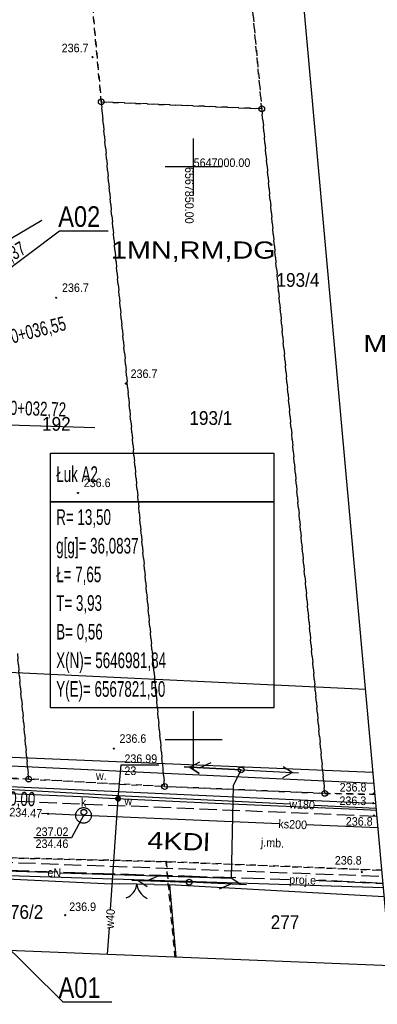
# Model space of a CAD drawing. Extents: x 6567718 to 6567944, y 5646923 to 5647067.
# Tile 16 of 18: x 6567835 to 6567866, y 5646927 to 5647013. Entities that reach past the tile are written whole.
import ezdxf
from ezdxf import colors
from ezdxf.entities.mleader import LeaderData, LeaderLine
from ezdxf.enums import TextEntityAlignment as Align
from ezdxf.math import Vec2, Vec3

# ---------------------------------------------------------------- set-up
doc = ezdxf.new("R2010")
doc.units = 0
doc.header["$MEASUREMENT"] = 0
for name, pattern in [('DGN_STYLE_2191', [1, -0.25, 0.5, -0.25]), ('DGN_STYLE_9021', [7.5, 3.75, 3.75]), ('KTJZ01_05', [2, 1.5, -0.5]), ('PZAG_03_05', [9, 4.5, 4.5]), ('SUPE_P_01_05', [2.5, 2, -0.5])]:
    doc.linetypes.add(name, pattern=pattern)
doc.layers.get('0').update_dxf_attribs({"linetype": 'CONTINUOUS'})
for name, color, linetype in [('BDOT1', 7, 'CONTINUOUS'), ('EWID', 7, 'CONTINUOUS'), ('GESUT1', 7, 'CONTINUOUS'), ('GESUT2', 7, 'CONTINUOUS'), ('IA_opis', 7, 'CONTINUOUS'), ('PZAG', 7, 'CONTINUOUS'), ('REDAKCJA1', 7, 'CONTINUOUS'), ('TT_OpisLukiKlotki', 7, 'CONTINUOUS'), ('TT_OpisPik', 7, 'CONTINUOUS')]:
    doc.layers.add(name, color=color, linetype=linetype)
doc.styles.add('IA_500', font='ARIALN.TTF', dxfattribs={"height": 1})
doc.styles.get("Standard").update_dxf_attribs({"font": 'GOTHIC.TTF'})
doc.styles.add('STYLE-GEO_140', font='geo_140.shx', dxfattribs={"bigfont": 'geo_140big.shx'})
doc.styles.add('STYLE-SWISSNRW_1250', font='SWISSNRW_1250.shx')

# ---------------------------------------------------------------- blocks, each defined once
blk = doc.blocks.new('K100')
at = {"layer": 'REDAKCJA1', "color": 7, "linetype": 'Continuous'}
for p, q in [((0, -50), (0, 50)), ((50, 0), (-50, 0))]:
    blk.add_line(p, q, dxfattribs=at)
blk = doc.blocks.new('KTOK02_2')
at = {"layer": 'BDOT1', "color": 7, "linetype": 'Continuous'}
for centre, radius, start, end in [((-5.06, -0.56), 5.1, 6.3349, 66.4776), ((5.08, -0.55), 5.09, 113.4581, 173.7305)]:
    blk.add_arc(centre, radius, start, end, dxfattribs=at)
blk = doc.blocks.new('DWG_H0_11')
at = {"layer": 'BDOT1', "linetype": 'Continuous'}
blk.add_hatch(color=7, dxfattribs=at).paths.add_polyline_path([(0.09, 0, 1), (-0.09, 0, 1)], flags=16)
at = {"layer": 'BDOT1', "color": 7, "linetype": 'Continuous'}
blk.add_lwpolyline([(0.09, 0, 1), (-0.09, 0, 1)], format="xyb", close=True, dxfattribs=at)
blk = doc.blocks.new('RTPW01_1')
at = {"layer": 'BDOT1', "color": 7, "linetype": 'Continuous'}
blk.add_circle((0, 0), 0.09, dxfattribs=at)
blk.add_blockref('DWG_H0_11', (0, 0), dxfattribs=at)
blk = doc.blocks.new('801_5')
at = {"layer": 'BDOT1', "linetype": 'Continuous'}
h = blk.add_hatch(color=7, dxfattribs=at)
edge = h.paths.add_edge_path()
edge.add_arc((-0.002, -0.004), 0.045, 0, 360)
at = {"layer": 'BDOT1', "color": 7, "linetype": 'Continuous'}
blk.add_circle((-0.002, -0.004), 0.045, dxfattribs=at)
blk = doc.blocks.new('SUSM04_1')
at = {"layer": 'GESUT1', "color": 235, "linetype": 'Continuous'}
blk.add_circle((0, 0), 0.5, dxfattribs=at)
blk = doc.blocks.new('SUPT01_2')
at = {"layer": 'GESUT1', "color": 30, "linetype": 'Continuous'}
for p, q in [((-0.01, 4), (-1.01, 2.3)), ((-0.01, 5), (-0.01, -5)), ((-0.01, 2.3), (0.99, 0.3))]:
    blk.add_line(p, q, dxfattribs=at)
blk = doc.blocks.new('SUPT00_2')
at = {"layer": 'GESUT1', "color": 30, "linetype": 'Continuous', "rotation": 270}
blk.add_blockref('SUPT01_2', (5, -0.01), dxfattribs=at)
blk = doc.blocks.new('SUPT01_1')
at = {"layer": 'GESUT1', "color": 30, "linetype": 'Continuous'}
for p, q in [((-0.01, 4), (-1.01, 2.3)), ((-0.01, 5), (-0.01, -5)), ((-0.01, 2.3), (0.99, 0.3))]:
    blk.add_line(p, q, dxfattribs=at)
blk = doc.blocks.new('SUPT00_1')
at = {"layer": 'GESUT1', "color": 30, "linetype": 'Continuous', "rotation": 270}
blk.add_blockref('SUPT01_1', (5, -0.01), dxfattribs=at)
blk = doc.blocks.new('SUPE04_8')
at = {"layer": 'GESUT1', "color": 230, "linetype": 'Continuous'}
for p, q in [((-1, 2.29), (0, 3.99)), ((0, -5.01), (0, 4.99)), ((0, 3.99), (1, 2.29))]:
    blk.add_line(p, q, dxfattribs=at)
blk = doc.blocks.new('SUPE00_8')
at = {"layer": 'GESUT1', "color": 230, "linetype": 'Continuous', "rotation": 270}
blk.add_blockref('SUPE04_8', (5.01, 0), dxfattribs=at)
blk = doc.blocks.new('SUPT01_7')
at = {"layer": 'GESUT1', "color": 30, "linetype": 'Continuous'}
for p, q in [((0, 3.99), (-1, 2.29)), ((0, 4.99), (0, -5.01)), ((0, 2.29), (1, 0.29))]:
    blk.add_line(p, q, dxfattribs=at)
blk = doc.blocks.new('SUPT00_7')
at = {"layer": 'GESUT1', "color": 30, "linetype": 'Continuous', "rotation": 270}
blk.add_blockref('SUPT01_7', (5.01, 0), dxfattribs=at)
blk = doc.blocks.new('SUPE04_9')
at = {"layer": 'GESUT1', "color": 230, "linetype": 'Continuous'}
for p, q in [((-1, 2.29), (0, 3.99)), ((0, -5.01), (0, 4.99)), ((0, 3.99), (1, 2.29))]:
    blk.add_line(p, q, dxfattribs=at)
blk = doc.blocks.new('SUPE00_9')
at = {"layer": 'GESUT1', "color": 230, "linetype": 'Continuous', "rotation": 270}
blk.add_blockref('SUPE04_9', (5.01, 0), dxfattribs=at)
blk = doc.blocks.new('SUUS22_1')
at = {"layer": 'GESUT1', "color": 202, "linetype": 'Continuous'}
blk.add_circle((0, 0), 0.5, dxfattribs=at)
blk = doc.blocks.new('DWG_H0_22')
at = {"layer": 'GESUT1', "linetype": 'Continuous'}
blk.add_hatch(color=202, dxfattribs=at).paths.add_polyline_path([(0.4, 0, 1), (-0.4, 0, 1)], flags=16)
at = {"layer": 'GESUT1', "color": 202, "linetype": 'Continuous'}
blk.add_lwpolyline([(0.4, 0, 1), (-0.4, 0, 1)], format="xyb", close=True, dxfattribs=at)
blk = doc.blocks.new('SUUS25_7')
at = {"layer": 'GESUT1', "color": 202, "linetype": 'Continuous'}
blk.add_circle((0, 0), 0.4, dxfattribs=at)
blk.add_blockref('DWG_H0_22', (0, 0), dxfattribs=at)
blk = doc.blocks.new('DWG_H0_27')
at = {"layer": 'GESUT1', "linetype": 'Continuous'}
blk.add_hatch(color=44, dxfattribs=at).paths.add_polyline_path([(-0.09, 0, 1), (0.09, 0, 1)], flags=16)
at = {"layer": 'GESUT1', "color": 44, "linetype": 'Continuous'}
blk.add_lwpolyline([(-0.09, 0, 1), (0.09, 0, 1)], format="xyb", close=True, dxfattribs=at)
blk = doc.blocks.new('SUPS00_1')
at = {"layer": 'GESUT1', "color": 44, "linetype": 'Continuous'}
blk.add_circle((0, 0), 0.09, dxfattribs=at)
blk.add_blockref('DWG_H0_27', (0, 0), dxfattribs=at)
blk = doc.blocks.new('DWG_H0_28')
at = {"layer": 'GESUT1', "linetype": 'Continuous'}
blk.add_hatch(color=5, dxfattribs=at).paths.add_polyline_path([(0.08, -0.01, 1), (-0.1, -0.01, 1)], flags=16)
at = {"layer": 'GESUT1', "color": 5, "linetype": 'Continuous'}
blk.add_lwpolyline([(0.08, -0.01, 1), (-0.1, -0.01, 1)], format="xyb", close=True, dxfattribs=at)
blk = doc.blocks.new('SUPS02_1')
at = {"layer": 'GESUT1', "color": 5, "linetype": 'Continuous'}
blk.add_circle((-0.01, -0.01), 0.09, dxfattribs=at)
blk.add_blockref('DWG_H0_28', (0, 0), dxfattribs=at)
blk = doc.blocks.new('EGBP04_1')
at = {"layer": 'EWID', "color": 92, "linetype": 'Continuous'}
blk.add_circle((0, 0), 0.5, dxfattribs=at)
blk = doc.blocks.new('Y0_18R')
at = {"layer": 'EWID', "linetype": 'Continuous'}
h = blk.add_hatch(color=7, dxfattribs=at)
edge = h.paths.add_edge_path()
edge.add_arc((0, 0), 0.09, 0, 360)
at = {"layer": 'EWID', "color": 92, "linetype": 'Continuous'}
blk.add_circle((0, 0), 0.09, dxfattribs=at)
blk = doc.blocks.new('_Small')
at = {"color": 0, "linetype": 'ByBlock', "lineweight": -2}
blk.add_circle((0, 0), 0.25, dxfattribs=at)

msp = doc.modelspace()

# ---------------------------------------------------------------- linework, layer by layer
at = {"layer": 'BDOT1', "color": 7, "linetype": 'Continuous'}
for points in [[(6567865.747, 5646946.205), (6567823.67, 5646948.21), (6567823.75, 5646946.4), (6567865.69, 5646944.47), (6567865.904, 5646944.456)], [(6567846.541, 5646937.392), (6567843.551, 5646937.446)]]:
    msp.add_lwpolyline(points, dxfattribs=at)
at = {"layer": 'BDOT1', "color": 7, "linetype": 'KTJZ01_05'}
for points in [[(6567866.01, 5646943.32), (6567823.76, 5646945.06), (6567817.84, 5646945.22), (6567791.87, 5646946.65), (6567790.24, 5646946.69), (6567776.22, 5646946.95)], [(6567776.45, 5646941.74), (6567806.71, 5646940.32), (6567866.48, 5646938.1)]]:
    msp.add_lwpolyline(points, dxfattribs=at)
at = {"layer": 'BDOT1', "color": 7, "linetype": 'DGN_STYLE_9021'}
for points in [[(6567828.73, 5646938.1), (6567842.22, 5646937.47), (6567843.551, 5646937.446)], [(6567846.541, 5646937.392), (6567847.88, 5646937.34), (6567848.435, 5646931.052)], [(6567866.64, 5646936.31), (6567847.88, 5646937.34)]]:
    msp.add_lwpolyline(points, dxfattribs=at)
at = {"layer": 'EWID', "color": 92, "linetype": 'DGN_STYLE_2191'}
for p, q in [((6567839.32, 5647033.86), (6567841.93, 5647005.68)), ((6567841.93, 5647005.68), (6567839.32, 5647033.856)), ((6567855.95, 5647005.08), (6567853.27, 5647034.09)), ((6567853.27, 5647034.09), (6567855.95, 5647005.08)), ((6567847.46, 5646945.93), (6567841.93, 5647005.68)), ((6567841.93, 5647005.68), (6567855.95, 5647005.08)), ((6567855.95, 5647005.08), (6567841.93, 5647005.68)), ((6567841.93, 5647005.68), (6567847.46, 5646945.93)), ((6567855.95, 5647005.08), (6567861.45, 5646945.33)), ((6567861.45, 5646945.33), (6567855.95, 5647005.08)), ((6567834.602, 5646957.54), (6567835.59, 5646946.58)), ((6567835.59, 5646946.58), (6567834.602, 5646957.54)), ((6567823.25, 5646947.076), (6567835.59, 5646946.58)), ((6567835.59, 5646946.58), (6567823.25, 5646947.076)), ((6567835.59, 5646946.58), (6567847.46, 5646945.93)), ((6567847.46, 5646945.93), (6567835.59, 5646946.58)), ((6567847.46, 5646945.93), (6567861.45, 5646945.33)), ((6567861.45, 5646945.33), (6567847.46, 5646945.93)), ((6567861.45, 5646945.33), (6567865.83, 5646945.24)), ((6567865.834, 5646945.239), (6567861.45, 5646945.33)), ((6567847.6, 5646939.37), (6567823.7, 5646939.95)), ((6567823.7, 5646939.95), (6567847.6, 5646939.37)), ((6567848.37, 5646931.05), (6567847.6, 5646939.37)), ((6567847.6, 5646939.37), (6567848.37, 5646931.05)), ((6567866.43, 5646938.62), (6567847.6, 5646939.37)), ((6567847.6, 5646939.37), (6567866.43, 5646938.62))]:
    msp.add_line(p, q, dxfattribs=at)
at = {"layer": 'GESUT1', "color": 202, "linetype": 'Continuous'}
msp.add_lwpolyline([(6567843.4, 5646944.87), (6567843.67, 5646947.83), (6567846.97, 5646947.83)], dxfattribs=at)
at = {"layer": 'GESUT1', "color": 230, "linetype": 'Continuous'}
for points in [[(6567838.37, 5646938.41), (6567853.3, 5646937.93), (6567853.49, 5646946.03), (6567854.15, 5646947.38)], [(6567824.49, 5646938.25), (6567824.48, 5646938.85), (6567837.27, 5646938.44)]]:
    msp.add_lwpolyline(points, dxfattribs=at)
at = {"layer": 'GESUT1', "color": 5, "linetype": 'Continuous'}
for points in [[(6567806.087, 5646946.592), (6567808.63, 5646946.46), (6567814.8, 5646946.114), (6567814.87, 5646946.11), (6567826.41, 5646945.68), (6567827.68, 5646945.57), (6567840.8, 5646945.04), (6567842.03, 5646944.93), (6567851.89, 5646944.48), (6567864.28, 5646943.95), (6567865.957, 5646943.868)], [(6567828.86, 5646945.95), (6567829.18, 5646945.96), (6567843.41, 5646945.14), (6567858.42, 5646944.41)], [(6567842.749, 5646935.182), (6567843.4, 5646944.87), (6567843.41, 5646945.14)], [(6567860.53, 5646944.31), (6567865.94, 5646944.05)], [(6567842.488, 5646931.291), (6567842.642, 5646933.585)]]:
    msp.add_lwpolyline(points, dxfattribs=at)
at = {"layer": 'GESUT1', "color": 44, "linetype": 'Continuous'}
for points in [[(6567857.49, 5646942.68), (6567840.38, 5646943.41), (6567836.7, 5646943.58)], [(6567840.38, 5646943.41), (6567839.33, 5646941.46), (6567836.04, 5646941.46)], [(6567866.1, 5646942.32), (6567859.81, 5646942.59)]]:
    msp.add_lwpolyline(points, dxfattribs=at)
msp.add_lwpolyline([(6567839.7, 5646943.35), (6567839.7, 5646943.41), (6567839.7, 5646943.47), (6567839.71, 5646943.53), (6567839.72, 5646943.59), (6567839.74, 5646943.64), (6567839.76, 5646943.7), (6567839.79, 5646943.75), (6567839.82, 5646943.8), (6567839.86, 5646943.85), (6567839.9, 5646943.89), (6567839.94, 5646943.93), (6567839.99, 5646943.97), (6567840.04, 5646944), (6567840.09, 5646944.03), (6567840.15, 5646944.05), (6567840.2, 5646944.07), (6567840.26, 5646944.08), (6567840.32, 5646944.09), (6567840.38, 5646944.09), (6567840.44, 5646944.09), (6567840.5, 5646944.08), (6567840.56, 5646944.07), (6567840.61, 5646944.05), (6567840.67, 5646944.03), (6567840.72, 5646944), (6567840.77, 5646943.97), (6567840.82, 5646943.93), (6567840.86, 5646943.89), (6567840.9, 5646943.85), (6567840.94, 5646943.8), (6567840.97, 5646943.75), (6567841, 5646943.7), (6567841.02, 5646943.64), (6567841.04, 5646943.59), (6567841.05, 5646943.53), (6567841.06, 5646943.47), (6567841.06, 5646943.41), (6567841.06, 5646943.35), (6567841.05, 5646943.29), (6567841.04, 5646943.23), (6567841.02, 5646943.18), (6567841, 5646943.12), (6567840.97, 5646943.07), (6567840.94, 5646943.02), (6567840.9, 5646942.97), (6567840.86, 5646942.93), (6567840.82, 5646942.89), (6567840.77, 5646942.85), (6567840.72, 5646942.82), (6567840.67, 5646942.79), (6567840.61, 5646942.77), (6567840.56, 5646942.75), (6567840.5, 5646942.74), (6567840.44, 5646942.73), (6567840.38, 5646942.73), (6567840.32, 5646942.73), (6567840.26, 5646942.74), (6567840.2, 5646942.75), (6567840.15, 5646942.77), (6567840.09, 5646942.79), (6567840.04, 5646942.82), (6567839.99, 5646942.85), (6567839.94, 5646942.89), (6567839.9, 5646942.93), (6567839.86, 5646942.97), (6567839.82, 5646943.02), (6567839.79, 5646943.07), (6567839.76, 5646943.12), (6567839.74, 5646943.18), (6567839.72, 5646943.23), (6567839.71, 5646943.29)], close=True, dxfattribs=at)
at = {"layer": 'GESUT2', "color": 230, "linetype": 'SUPE_P_01_05'}
for points in [[(6567746.147, 5646948.866), (6567743.906, 5646948.972), (6567768.211, 5646947.829), (6567784.029, 5646947.086), (6567783.943, 5646940.913), (6567806.461, 5646939.771), (6567821.151, 5646939.027), (6567827.342, 5646938.827), (6567821.151, 5646939.027), (6567849.186, 5646938.121), (6567858.362, 5646937.824)], [(6567860.671, 5646937.749), (6567860.93, 5646937.741), (6567866.533, 5646937.479)], [(6567866.533, 5646937.479), (6567860.93, 5646937.741), (6567866.533, 5646937.479)]]:
    msp.add_lwpolyline(points, dxfattribs=at)
at = {"layer": 'PZAG', "color": 191, "linetype": 'PZAG_03_05'}
msp.add_line((6567833.25, 5646955.94), (6567865, 5646954.44), dxfattribs=at)
at = {"layer": 'PZAG', "color": 53, "linetype": 'Continuous'}
for points in [[(6567732.08, 5646952.75), (6567865.66, 5646947.19)], [(6567733.08, 5646941.4), (6567866.56, 5646937.13)]]:
    msp.add_lwpolyline(points, dxfattribs=at)
at = {"layer": 'REDAKCJA1', "color": 133, "linetype": 'Continuous'}
msp.add_lwpolyline([(6567725.089, 5647031.92), (6567733.591, 5646935.664), (6567867.179, 5646930.3), (6567857.819, 5647034.168)], close=True, dxfattribs=at)
at = {"layer": 'TT_OpisLukiKlotki', "color": 7}
for p, q in [((6567837.493, 5646975.032), (6567856.993, 5646975.032)), ((6567837.493, 5646970.782), (6567837.493, 5646975.032)), ((6567856.993, 5646975.032), (6567856.993, 5646970.782)), ((6567837.493, 5646970.782), (6567856.993, 5646970.782)), ((6567837.493, 5646952.782), (6567837.493, 5646970.782)), ((6567856.993, 5646970.782), (6567837.493, 5646970.782)), ((6567856.993, 5646970.782), (6567856.993, 5646952.782)), ((6567856.993, 5646952.782), (6567837.493, 5646952.782))]:
    msp.add_line(p, q, dxfattribs=at)
at = {"layer": 'TT_OpisPik', "color": 1}
for p, q in [((6567819.502, 5646985.226), (6567836.738, 5646995.372)), ((6567821.367, 5646977.911), (6567841.356, 5646977.252))]:
    msp.add_line(p, q, dxfattribs=at)

# ---------------------------------------------------------------- block references
at = {"layer": 'BDOT1', "color": 7, "linetype": 'Continuous', "xscale": 0.5, "yscale": 0.5, "zscale": 0.5}
for p in [(6567841.16, 5647009.58), (6567844.09, 5646981.1), (6567865.75, 5646945.31), (6567865.69, 5646944.47), (6567865.73, 5646943.41), (6567864.69, 5646938.45), (6567838.77, 5646934.7)]:
    msp.add_blockref('RTPW01_1', p, dxfattribs=at)
at = {"layer": 'BDOT1', "color": 7, "linetype": 'Continuous'}
for p in [(6567838, 5646988.59), (6567839.9, 5646971.56), (6567843.02, 5646949.24)]:
    msp.add_blockref('801_5', p, dxfattribs=at)
at = {"layer": 'BDOT1', "color": 7, "linetype": 'Continuous', "xscale": 0.3000004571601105, "yscale": 0.3000004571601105, "zscale": 0.3000004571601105, "rotation": 178.9656324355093}
msp.add_blockref('KTOK02_2', (6567845.05, 5646937.42), dxfattribs=at)
at = {"layer": 'EWID', "color": 92, "linetype": 'Continuous', "xscale": 0.5, "yscale": 0.5, "zscale": 0.5}
for name, p in [('EGBP04_1', (6567841.93, 5647005.68)), ('EGBP04_1', (6567855.95, 5647005.08)), ('EGBP04_1', (6567835.59, 5646946.58)), ('EGBP04_1', (6567847.46, 5646945.93)), ('EGBP04_1', (6567861.45, 5646945.33)), ('Y0_18R', (6567847.6, 5646939.37))]:
    msp.add_blockref(name, p, dxfattribs=at)
at = {"layer": 'GESUT1', "color": 30, "linetype": 'Continuous'}
for name, p, xscale, yscale, zscale, rotation in [('SUPT00_7', (6567854.15, 5646947.38), 0.5000022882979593, 0.5000022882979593, 0.5000022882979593, 176.9965517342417), ('SUPT00_2', (6567849.61, 5646937.58), 0.500000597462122, 0.500000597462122, 0.500000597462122, 177.8997790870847), ('SUPT00_1', (6567849.61, 5646937.58), 0.500000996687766, 0.500000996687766, 0.500000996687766, 357.4997849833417)]:
    msp.add_blockref(name, p, dxfattribs=dict(at, xscale=xscale, yscale=yscale, zscale=zscale, rotation=rotation))
at = {"layer": 'GESUT1', "color": 230, "linetype": 'Continuous', "xscale": 0.5000008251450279, "yscale": 0.5000008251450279, "zscale": 0.5000008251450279}
for name, rotation in [('SUPE00_9', 176.9997489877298), ('SUPE00_8', 356.9997489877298)]:
    msp.add_blockref(name, (6567854.15, 5646947.38), dxfattribs=dict(at, rotation=rotation))
at = {"layer": 'GESUT1', "color": 235, "linetype": 'Continuous', "xscale": 0.5, "yscale": 0.5, "zscale": 0.5}
for p in [(6567854.15, 5646947.38), (6567849.61, 5646937.58)]:
    msp.add_blockref('SUSM04_1', p, dxfattribs=at)
at = {"layer": 'GESUT1', "color": 202, "linetype": 'Continuous', "xscale": 0.5, "yscale": 0.5, "zscale": 0.5}
for name, p in [('SUUS25_7', (6567843.4, 5646944.87)), ('SUUS22_1', (6567840.41, 5646943.68))]:
    msp.add_blockref(name, p, dxfattribs=at)
at = {"layer": 'GESUT1', "color": 5, "linetype": 'Continuous', "xscale": 0.5, "yscale": 0.5, "zscale": 0.5}
msp.add_blockref('SUPS02_1', (6567843.4, 5646944.87), dxfattribs=at)
at = {"layer": 'GESUT1', "color": 44, "linetype": 'Continuous', "xscale": 0.5, "yscale": 0.5, "zscale": 0.5}
for p in [(6567837.28, 5646943.55), (6567840.38, 5646943.41)]:
    msp.add_blockref('SUPS00_1', p, dxfattribs=at)
at = {"layer": 'REDAKCJA1', "color": 7, "linetype": 'Continuous', "xscale": 0.04999813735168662, "yscale": 0.04999813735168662, "zscale": 0.04999813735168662}
for p in [(6567850, 5647000), (6567850, 5646950)]:
    msp.add_blockref('K100', p, dxfattribs=at)

# ---------------------------------------------------------------- texts
at = {"layer": 'BDOT1', "color": 7, "linetype": 'Continuous', "style": 'STYLE-GEO_140', "width": 0.93328}
for s, p in [('236.7', (6567839.643, 5647010.385)), ('236.7', (6567845.663, 5646981.955)), ('w.', (6567841.934, 5646946.865)), ('236.8', (6567863.921, 5646945.865)), ('236.3', (6567863.904, 5646944.685)), ('236.8', (6567864.461, 5646942.885)), ('236.8', (6567863.501, 5646939.485)), ('236.9', (6567840.304, 5646935.435))]:
    msp.add_text(s, height=0.75, dxfattribs=at).set_placement(p, align=Align.MIDDLE_CENTER)
at = {"layer": 'BDOT1', "color": 7, "linetype": 'Continuous', "style": 'STYLE-GEO_140', "width": 0.93336}
for s, p in [('236.7', (6567838.5, 5646989.09)), ('236.6', (6567840.4, 5646972.06)), ('236.6', (6567843.52, 5646949.74))]:
    msp.add_text(s, height=0.75, dxfattribs=at).set_placement(p)
at = {"layer": 'BDOT1', "color": 7, "linetype": 'Continuous', "style": 'STYLE-GEO_140', "width": 0.93328}
msp.add_text('j.mb.', height=0.75, rotation=357.69665, dxfattribs=at).set_placement((6567856.889, 5646941.015), align=Align.MIDDLE_CENTER)
at = {"layer": 'EWID', "color": 92, "linetype": 'Continuous', "style": 'STYLE-GEO_140', "width": 0.9333}
for s, p in [('193/4', (6567859.108, 5646990.14)), ('193/1', (6567851.502, 5646978.09)), ('192', (6567838.009, 5646977.58)), ('276/2', (6567834.992, 5646934.98)), ('277', (6567857.978, 5646934.09))]:
    msp.add_text(s, height=1.2, dxfattribs=at).set_placement(p, align=Align.MIDDLE_CENTER)
at = {"layer": 'GESUT1', "color": 5, "linetype": 'Continuous', "style": 'STYLE-GEO_140', "width": 0.93336}
for s, p in [('236.99', (6567843.95, 5646947.98)), ('23', (6567843.95, 5646946.93))]:
    msp.add_text(s, height=0.75, dxfattribs=at).set_placement(p)
at = {"layer": 'GESUT1', "color": 250, "linetype": 'Continuous', "style": 'STYLE-GEO_140', "width": 0.93328}
for s, p in [('k', (6567840.383, 5646944.555)), ('w', (6567844.286, 5646944.665))]:
    msp.add_text(s, height=0.75, dxfattribs=at).set_placement(p, align=Align.MIDDLE_CENTER)
at = {"layer": 'GESUT1', "color": 5, "linetype": 'Continuous', "style": 'STYLE-GEO_140', "width": 0.93328}
for s, rotation, p in [('w180', 357.20788, (6567859.473, 5646944.353)), ('w40', 86.15849, (6567842.699, 5646934.384))]:
    msp.add_text(s, height=0.75, rotation=rotation, dxfattribs=at).set_placement(p, align=Align.MIDDLE_CENTER)
at = {"layer": 'GESUT1', "color": 44, "linetype": 'Continuous', "style": 'STYLE-GEO_140', "width": 0.93328}
for s, rotation, p in [('234.47', 357.34686, (6567835.33, 5646943.641)), ('ks200', 357.57042, (6567858.652, 5646942.625))]:
    msp.add_text(s, height=0.75, rotation=rotation, dxfattribs=at).set_placement(p, align=Align.MIDDLE_CENTER)
at = {"layer": 'GESUT1', "color": 44, "linetype": 'Continuous', "style": 'STYLE-GEO_140', "width": 0.93336}
for s, p in [('237.02', (6567839.062, 5646941.61)), ('234.46', (6567839.055, 5646940.56))]:
    msp.add_text(s, height=0.75, dxfattribs=at).set_placement(p, align=Align.RIGHT)
at = {"layer": 'GESUT1', "color": 230, "linetype": 'Continuous', "style": 'STYLE-GEO_140', "width": 0.93328}
msp.add_text('eN', height=0.75, rotation=358.17161, dxfattribs=at).set_placement((6567837.825, 5646938.417), align=Align.MIDDLE_CENTER)
at = {"layer": 'GESUT2', "color": 230, "linetype": 'Continuous', "style": 'STYLE-GEO_140', "width": 0.93328}
msp.add_text('proj.e', height=0.75, rotation=358.14841, dxfattribs=at).set_placement((6567859.519, 5646937.777), align=Align.MIDDLE_CENTER)
at = {"layer": 'PZAG', "color": 191, "linetype": 'Continuous', "style": 'STYLE-SWISSNRW_1250', "width": 1.2}
msp.add_text('1MN,RM,DG', height=1.5, dxfattribs=at).set_placement((6567849.967, 5646992.75), align=Align.MIDDLE_CENTER)
msp.add_text('4KDl', height=1.5, rotation=357.87423, dxfattribs=at).set_placement((6567848.657, 5646940.404), align=Align.CENTER)
at = {"layer": 'REDAKCJA1', "color": 7, "linetype": 'Continuous', "style": 'STYLE-GEO_140', "width": 0.93336}
msp.add_text('5647000.00', height=0.75, dxfattribs=at).set_placement((6567850, 5647000))
msp.add_text('6567850.00', height=0.75, rotation=270, dxfattribs=at).set_placement((6567850, 5647000), align=Align.TOP_LEFT)
at = {"layer": 'REDAKCJA1', "color": 191, "linetype": 'Continuous', "style": 'STYLE-SWISSNRW_1250', "width": 1.2}
msp.add_text('MN,RM,DG', height=1.5, dxfattribs=at).set_placement((6567871.309, 5646984.59), align=Align.MIDDLE_CENTER)
at = {"layer": 'TT_OpisLukiKlotki', "color": 7, "width": 0.64}
for s, height, p in [('Łuk A2  ', 1.3672, (6567837.993, 5646972.509)), ('R= 13,50', 1.3672, (6567837.993, 5646968.759)), ('g[g]= 36,0837', 1.36719, (6567837.993, 5646966.259)), ('Ł= 7,65', 1.3672, (6567837.993, 5646963.759)), ('T= 3,93', 1.3672, (6567837.993, 5646961.259)), ('B= 0,56', 1.3672, (6567837.993, 5646958.759)), ('X(N)= 5646981,84', 1.36719, (6567837.993, 5646956.259)), ('Y(E)= 6567821,50', 1.36719, (6567837.993, 5646953.759))]:
    msp.add_text(s, height=height, dxfattribs=at).set_placement(p)
at = {"layer": 'TT_OpisPik', "color": 1, "width": 0.711111}
for s, height, rotation, p in [('KLK 0+040,37', 1.23047, 390.48346, (6567829.044, 5646988.73)), ('SLK 0+036,55', 1.23047, 374.29883, (6567831.732, 5646983.962)), ('PLK 0+032,72', 1.23047, 358.11423, (6567831.39, 5646978.46)), ('0+000,00', 1.2305, 358.06116, (6567831.238, 5646944.367))]:
    msp.add_text(s, height=height, rotation=rotation, dxfattribs=at).set_placement(p)

# ---------------------------------------------------------------- leaders
at = {"layer": 'IA_opis'}
ml = msp.add_multileader_mtext('Standard', dxfattribs=at)
ml.set_content('\\pxsm1,qr;A02', color=256, style='IA_500')
ml.set_leader_properties()
ml.set_arrow_properties(name='SMALL')
ml.build(insert=Vec2(0, 0))
ml.multileader.update_dxf_attribs({"has_dogleg": 0, "text_left_attachment_type": 6, "text_right_attachment_type": 6, "text_top_attachment_type": 0, "text_bottom_attachment_type": 0, "arrow_head_size": 1.4})
ctx = ml.context
ctx.base_point, ctx.char_height, ctx.arrow_head_size, ctx.landing_gap_size, ctx.plane_origin = Vec3(6567838.28, 5646994.414), 1.8, 1.4, 0, Vec3(6567832.158, 5646985.485)
ctx.left_attachment, ctx.right_attachment, ctx.text_align_type = 6, 6, 2
notes = []
notes.append((ctx, [(0, (1, 1, 0), (6567830.28, 5646994.414), (1, 0), 8, [(0, [(6567821.501, 5646981.843)], 256, [])])]))
ctx.mtext.insert, ctx.mtext.alignment, ctx.mtext.line_spacing_factor, ctx.mtext.line_spacing_style, ctx.mtext.flow_direction = Vec3(6567841.839, 5646996.574), 3, 0.428571, 2, 5
ml = msp.add_multileader_mtext('Standard', dxfattribs=at)
ml.set_content('\\pxsm1,qr;A01', color=256, style='IA_500')
ml.set_leader_properties()
ml.set_arrow_properties(name='SMALL')
ml.build(insert=Vec2(0, 0))
ml.multileader.update_dxf_attribs({"has_dogleg": 0, "text_left_attachment_type": 6, "text_right_attachment_type": 6, "text_top_attachment_type": 0, "text_bottom_attachment_type": 0, "arrow_head_size": 1.4})
ctx = ml.context
ctx.base_point, ctx.char_height, ctx.arrow_head_size, ctx.landing_gap_size, ctx.plane_origin = Vec3(6567838.579, 5646927.124), 1.8, 1.4, 0, Vec3(6567830.921, 5646948.855)
ctx.left_attachment, ctx.right_attachment, ctx.text_align_type = 6, 6, 2
notes.append((ctx, [(0, (1, 1, 0), (6567830.579, 5646927.124), (1, 0), 8, [(0, [(6567820.264, 5646945.213)], 256, [])])]))
ctx.mtext.insert, ctx.mtext.alignment, ctx.mtext.line_spacing_factor, ctx.mtext.line_spacing_style, ctx.mtext.flow_direction = Vec3(6567841.866, 5646929.284), 3, 0.428571, 2, 5
for ctx, leaders in notes:
    for number, flags, end, landing, length, lines in leaders:
        leader = LeaderData()
        leader.index, (leader.has_last_leader_line, leader.has_dogleg_vector, leader.attachment_direction) = number, flags
        leader.last_leader_point, leader.dogleg_vector, leader.dogleg_length = Vec3(end), Vec3(landing), length
        for number, points, colour, breaks in lines:
            line = LeaderLine()
            line.index, line.vertices, line.color, line.breaks = number, Vec3.list(points), colors.encode_raw_color(colour), breaks
            leader.lines.append(line)
        ctx.leaders.append(leader)

doc.saveas('drawing.dxf')
